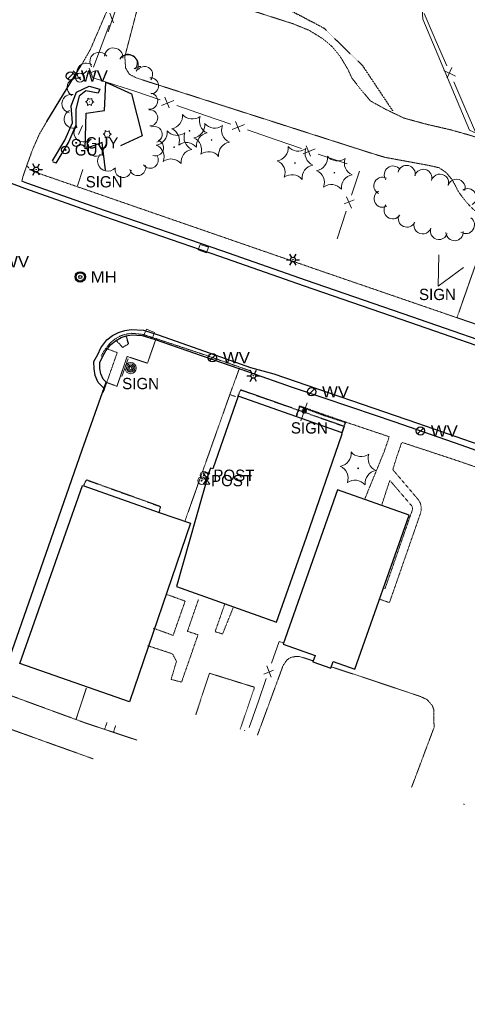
# Model space of a CAD drawing. Extents: x 386588 to 390135, y 96998 to 113606.
# Tile 23 of 93: x 388141 to 388332, y 98662 to 99081. Entities that reach past the tile are written whole.
import ezdxf
from ezdxf.enums import TextEntityAlignment as Align

# ---------------------------------------------------------------- set-up
doc = ezdxf.new("R2010")
doc.units = 0
doc.header["$MEASUREMENT"] = 0
for name, pattern in [('Wisdot1', [0.0625, 0.03125, -0.03125]), ('Wisdot3', [0.1875, 0.125, -0.0625]), ('Wisdot5', [0.1, 0.05, -0.05]), ('Wisdot6', [0.375, 0.125, -0.0625, 0.03125, -0.0625, 0.03125, -0.0625])]:
    doc.linetypes.add(name, pattern=pattern)
for name, color, linetype, lineweight in [('E_BLD', 241, 'Continuous', 25), ('E_BLD_HvyDash', 241, 'Wisdot3', 25), ('E_DRN', 40, 'Continuous', 15), ('E_DTM_BreakLines', 30, 'Continuous', 25), ('E_DTM_SlopeBottom', 3, 'Wisdot1', 25), ('E_DTM_SlopeTop', 3, 'Wisdot1', 25), ('E_DWY', 2, 'Wisdot3', 15), ('E_FEN_Generic', 40, 'Efen', 15), ('E_LAND_Vegetation', 3, 'Continuous', 15), ('E_LTG', 21, 'Continuous', 25), ('E_MISCPROP', 30, 'Continuous', 15), ('E_MISCPROP_Railing', 30, 'Continuous', 15), ('E_PATH_Sidewalk', 2, 'Wisdot5', 15), ('E_RDWY', 21, 'Continuous', 25), ('E_RDWY_AsphConc', 200, 'Continuous', 25), ('E_RDWY_C_and_G', 21, 'Continuous', 25), ('E_SGN', 21, 'Continuous', 15), ('E_SGN_Footing', 21, 'Wisdot5', 15), ('E_UTL_AG', 30, 'Continuous', 15), ('E_UTL_E', 1, 'Continuous', 15), ('E_UTL_EGuyWire', 200, 'Continuous', 25), ('E_UTL_SAN', 3, 'Continuous', 25), ('E_UTL_W', 5, 'Continuous', 25), ('E_UTL_WHydrant', 4, 'Continuous', 15), ('E_WAL', 40, 'Continuous', 25), ('E_WTR_FlowLine', 4, 'Wisdot6', 15)]:
    doc.layers.add(name, color=color, linetype=linetype, lineweight=lineweight)
doc.styles.add('Style-dot_font5', font='dot_font5.shx')
doc.linetypes.add('Efen', pattern='A,0.105,-0.0325,[20,dgnlstyle-ewdotudls.shx,S=0.000293,R=0,X=0,Y=0],-0.0325,0.105', length=0.275)

# ---------------------------------------------------------------- blocks, each defined once
blk = doc.blocks.new('MTR')
at = {"layer": 'E_UTL_AG', "flags": 128}
for points in [[(-3.8, 6.5), (3.8, 6.5), (0, 1.2)], [(-3.8, -6.5), (3.8, -6.5), (0, -1.2)]]:
    blk.add_lwpolyline(points, close=True, dxfattribs=at)
at = {"layer": 'E_UTL_AG'}
blk.add_ellipse((0, 0), major_axis=(2.5, 0), ratio=0.5, dxfattribs=at)
blk = doc.blocks.new('CTRE')
at = {"layer": 'E_LAND_Vegetation'}
blk.add_circle((0, 0), 0.223, dxfattribs=at)
for centre, start, end in [((-11.97, 8.96), 280.2067, 5.97162), ((1.81, 14.92), 220.21132, 305.97623), ((13.83, 5.89), 160.21133, 245.97624), ((-13.83, -5.9), 340.21132, 65.97623), ((-1.81, -14.93), 40.21133, 125.97624)]:
    blk.add_arc(centre, 7.87, start, end, dxfattribs=at)
at = {"layer": 'E_LAND_Vegetation', "extrusion": (0, 0, -1)}
blk.add_arc((-12.03, -9.04), 7.87, 354.07279, 79.74889, dxfattribs=at)
blk = doc.blocks.new('POLE')
at = {"layer": 'E_MISCPROP'}
for radius in [4.46, 3.35, 2.23, 1.12]:
    blk.add_circle((0, 0), radius, dxfattribs=at)
blk = doc.blocks.new('POST')
at = {"layer": 'E_MISCPROP'}
for radius in [4, 0.5]:
    blk.add_circle((0, 0), radius, dxfattribs=at)
at = {"layer": 'E_MISCPROP', "style": 'Style-dot_font5'}
blk.add_text('POST', height=12, dxfattribs=at).set_placement((10, 0), align=Align.MIDDLE_LEFT)
blk = doc.blocks.new('SIGN')
at = {"layer": 'E_SGN', "lineweight": 13, "style": 'Style-dot_font5'}
blk.add_text('SIGN', height=12, dxfattribs=at).set_placement((0, 0), align=Align.MIDDLE_CENTER)
blk = doc.blocks.new('INLET')
at = {"layer": 'E_DRN', "flags": 128}
blk.add_lwpolyline([(-7.5, 10), (7.5, 10), (7.5, 0), (-7.5, 0)], close=True, dxfattribs=at)
blk = doc.blocks.new('WV')
at = {"layer": 'E_UTL_W'}
blk.add_line((-2.83, -2.83), (2.83, 2.83), dxfattribs=at)
blk.add_circle((0, 0), 4, dxfattribs=at)
at = {"layer": 'E_UTL_W', "style": 'Style-dot_font5', "width": 1.111111}
blk.add_text('WV', height=10.8, dxfattribs=at).set_placement((10, 0), align=Align.MIDDLE_LEFT)
blk = doc.blocks.new('HYD')
at = {"layer": 'E_UTL_WHydrant'}
for p, q in [((-3.8, 3.8), (-8.3, 8.3)), ((3.8, 3.8), (8.3, 8.3))]:
    blk.add_line(p, q, dxfattribs=at)
for radius in [5.48, 0.42]:
    blk.add_circle((0, 0), radius, dxfattribs=at)
blk = doc.blocks.new('GUY')
at = {"layer": 'E_UTL_EGuyWire'}
for radius in [4, 0.5]:
    blk.add_circle((0, 0), radius, dxfattribs=at)
at = {"layer": 'E_UTL_EGuyWire', "style": 'Style-dot_font5'}
blk.add_text('GUY', height=12, dxfattribs=at).set_placement((10, 0), align=Align.MIDDLE_LEFT)
blk = doc.blocks.new('LPOL')
at = {"layer": 'E_LTG'}
for p, q in [((-4, 0), (-1.5, 0)), ((-0.75, 1.3), (-2, 3.46)), ((0.75, 1.3), (2, 3.46)), ((1.5, 0), (4, 0)), ((-2, -3.46), (-0.75, -1.3)), ((2, -3.46), (0.75, -1.3))]:
    blk.add_line(p, q, dxfattribs=at)
for radius in [1.5, 1.5, 1.5, 0.125]:
    blk.add_circle((0, 0), radius, dxfattribs=at)
blk = doc.blocks.new('SAMH')
at = {"layer": 'E_UTL_SAN'}
for radius in [5, 4, 1.5]:
    blk.add_circle((0, 0), radius, dxfattribs=at)
at = {"layer": 'E_UTL_SAN', "style": 'Style-dot_font5', "width": 1.111111}
blk.add_text('MH', height=10.8, dxfattribs=at).set_placement((10, 0), align=Align.MIDDLE_LEFT)

msp = doc.modelspace()

# ---------------------------------------------------------------- linework, layer by layer
at = {"layer": 'E_BLD'}
for p, q in [((388234.32, 98920.57), (388223.58, 98889.68)), ((388278.49, 98905), (388234.32, 98920.57)), ((388263.32, 98860.64), (388278.58, 98904.58)), ((388278.35, 98904.69), (388278.49, 98905)), ((388278.58, 98904.58), (388278.35, 98904.69)), ((388221.88, 98888.18), (388208.15, 98839.58)), ((388222.48, 98890.02), (388221.88, 98888.18)), ((388223.58, 98889.68), (388222.48, 98890.02)), ((388141.52, 98806.84), (388168.13, 98882.53)), ((388168.13, 98882.53), (388168.62, 98882.51)), ((388168.62, 98882.51), (388200.67, 98871.1)), ((388276.6, 98880.69), (388253.41, 98815.07)), ((388307.03, 98869.94), (388276.6, 98880.69)), ((388276.6, 98880.69), (388276.6, 98880.69)), ((388200.67, 98871.1), (388214, 98866.56)), ((388283.9, 98804.46), (388307.03, 98869.94)), ((388307.03, 98869.94), (388307.03, 98869.94)), ((388214, 98866.56), (388188.12, 98790.45)), ((388250.62, 98824.36), (388263.32, 98860.64)), ((388208.15, 98839.58), (388250.62, 98824.36)), ((388253.41, 98815.07), (388253.41, 98815.07)), ((388253.41, 98815.07), (388267.04, 98810.25)), ((388267.04, 98810.25), (388266.06, 98807.49)), ((388188.12, 98790.45), (388141.52, 98806.84)), ((388266.06, 98807.49), (388266.06, 98807.49)), ((388266.06, 98807.49), (388273.66, 98804.8)), ((388273.66, 98804.8), (388274.69, 98807.72)), ((388274.69, 98807.72), (388274.69, 98807.72)), ((388274.69, 98807.72), (388283.9, 98804.46))]:
    msp.add_line(p, q, dxfattribs=at)
at = {"layer": 'E_BLD_HvyDash', "flags": 128}
for points in [[(388182.46, 98944.31), (388185.2, 98941.36)], [(388185.2, 98941.36), (388187.72, 98942.92)], [(388187.72, 98942.92), (388186.75, 98946.11)], [(388234.32, 98920.57), (388235.37, 98923.35)], [(388235.37, 98923.35), (388279.38, 98907.82)], [(388279.38, 98907.82), (388278.49, 98905)], [(388168.62, 98882.51), (388169.8, 98885.02)], [(388169.8, 98885.02), (388201.23, 98873.67)], [(388201.23, 98873.67), (388200.67, 98871.1)]]:
    msp.add_lwpolyline(points, dxfattribs=at)
at = {"layer": 'E_DTM_BreakLines'}
msp.add_lwpolyline([(388177.89, 99016.86), (388176.54, 99028.6), (388169.32, 99025.92), (388169.62, 99041.11), (388177.5, 99042.21), (388178.05, 99054.26), (388189.01, 99049.34), (388193.53, 99031.38), (388184.32, 99027.14)], dxfattribs=at)
msp.add_lwpolyline([(388177.89, 99016.86), (388176.54, 99028.6), (388169.32, 99025.92), (388169.62, 99041.11), (388177.5, 99042.21), (388178.05, 99054.26), (388189.01, 99049.34), (388193.53, 99031.38), (388184.32, 99027.14)], dxfattribs=at)
at = {"layer": 'E_DTM_SlopeBottom', "flags": 128}
for points in [[(388260.4, 98916.39), (388258.92, 98912.16)], [(388271.26, 98912.54), (388260.4, 98916.39)], [(388280.03, 98909.48), (388271.26, 98912.54)], [(388278.54, 98905.03), (388280.03, 98909.48)]]:
    msp.add_lwpolyline(points, dxfattribs=at)
at = {"layer": 'E_DTM_SlopeTop', "color": 3, "linetype": 'Wisdot1', "lineweight": 25, "flags": 128}
msp.add_lwpolyline([(388180.41, 99172.74), (388190.1, 99157.6), (388194.71, 99138.71), (388197.74, 99116.73), (388215.75, 99100.18), (388244.01, 99091.35), (388270.72, 99077.32), (388287.19, 99061.27), (388299.98, 99042.08)], dxfattribs=at)
at = {"layer": 'E_DTM_SlopeTop', "flags": 128}
msp.add_lwpolyline([(388278.48, 98905.05), (388279.9, 98909.42), (388271.21, 98912.21), (388260.48, 98916.16), (388259.08, 98912.06)], dxfattribs=at)
at = {"layer": 'E_DWY', "flags": 128}
for points in [[(388354.68, 99024.54), (388333.29, 99031.53), (388324.69, 99033.96), (388314.33, 99036.35), (388304.84, 99038.94), (388297.32, 99042.53), (388290.59, 99046.24), (388286.25, 99051.35), (388282.67, 99056), (388280.81, 99059.96), (388277.7, 99065.15), (388274.29, 99069.37), (388270.36, 99072.69), (388264.59, 99076.25), (388257.71, 99079.08), (388225.56, 99089.37), (388219.17, 99091.29), (388215.79, 99092.82), (388212.84, 99094.59), (388209.97, 99096.15), (388206.83, 99097.33), (388203.29, 99097.98), (388199.94, 99097.98), (388196.22, 99095.84), (388192.7, 99090.44), (388186.12, 99065.09), (388186.44, 99060.23), (388188.06, 99057.64), (388191.08, 99056.02), (388290.27, 99024.22), (388296.74, 99022.23), (388314.95, 99018.9), (388319.76, 99017.83), (388322.66, 99015.83), (388325.18, 99012.94), (388326.5, 99010.54), (388327.92, 99007.72), (388330, 99004.87), (388332.06, 99002.38), (388334.48, 98999.92), (388337.3, 98997.99), (388340.7, 98996.09), (388341.18, 98995.47), (388341.6, 98994.62), (388327.34, 98953.99), (388368.09, 98940.1), (388370.96, 98938.61), (388371.9, 98936.48), (388372.11, 98934.31), (388371.31, 98932.43)], [(388167.44, 99061.15), (388171.44, 99068.12), (388180.73, 99089.75)], [(388142.34, 99012.12), (388142.84, 99014.26), (388144.13, 99017.97), (388146.88, 99025.5), (388149.77, 99032.11), (388152.94, 99037.5)], [(388178.25, 98926.51), (388182.76, 98924.78), (388187.12, 98937.51), (388195.73, 98934.64), (388199.23, 98944.66)], [(388234.87, 98932.54), (388231.01, 98921.96), (388211.66, 98867.36)], [(388242.5, 98776.3), (388253.42, 98805.95), (388254.91, 98808.18), (388256.34, 98809.27), (388258.44, 98809.79), (388260.5, 98809.8), (388266.21, 98807.91)], [(388273.87, 98805.41), (388287.33, 98801.01), (388311.92, 98792.75), (388314.63, 98791.47), (388316.83, 98788.99), (388317.53, 98787.14), (388317.59, 98779.56), (388308.08, 98754.22)], [(388216.29, 98785.04), (388222.09, 98802.68), (388241.28, 98796.72), (388235.14, 98778.78)], [(388165.35, 98782.99), (388169.82, 98796.44)], [(388191.21, 98774.26), (388170.12, 98781.24), (388132.19, 98795.15)], [(388172.63, 98766.27), (388127.79, 98782.36)]]:
    msp.add_lwpolyline(points, dxfattribs=at)
at = {"layer": 'E_FEN_Generic', "color": 40, "linetype": 'Efen', "lineweight": 15, "flags": 128}
for points in [[(388191.95, 99113.98), (388179.04, 99075.64)], [(388347.07, 99027.36), (388332.73, 99033.83), (388312.8, 99081.08), (388312.33, 99089.45)]]:
    msp.add_lwpolyline(points, dxfattribs=at)
at = {"layer": 'E_LAND_Vegetation'}
for centre in [(388171.19, 99045.87, 1608.86), (388178.63, 99032.11, 1608.66)]:
    msp.add_circle(centre, 0.0366, dxfattribs=at)
for centre, radius, start, end in [((388181.33, 99064.87), 3.94, 353.642, 173.642), ((388175.22, 99063.03), 3.94, 35.2483, 215.2483), ((388187.51, 99061.53), 4.33, 323.6628, 143.6628), ((388187.45, 99062.22), 3.94, 323.6628, 143.6628), ((388169.7, 99058.41), 3.94, 54.1649, 234.1649), ((388192.78, 99056.97), 3.94, 88.0524, 132.2721), ((388194.52, 99057.48), 3.44, 320.0171, 140.0171), ((388165.52, 99052.02), 3.94, 60.9827, 240.9827), ((388197.04, 99052.7), 3.44, 273.7135, 93.7135), ((388163.3, 99045.1), 3.94, 77.924, 257.924), ((388171.27, 99048.33, 1608.86), 1.29, 225.2113, 310.9762), ((388173.37, 99047.03, 1608.86), 1.29, 165.2113, 250.9762), ((388196.66, 99046.19), 3.44, 262.1261, 82.1261), ((388169.02, 99044.7, 1608.86), 1.29, 345.2113, 70.9762), ((388171.11, 99043.4, 1608.86), 1.29, 45.2113, 130.9762), ((388173.28, 99044.56, 1608.86), 1.29, 105.2018, 190.9838), ((388164.26, 99038.57), 3.94, 114.641, 294.641), ((388196.65, 99039.05), 3.44, 272.4754, 92.4754), ((388168.44, 99032.72), 3.94, 133.0076, 313.0076), ((388198.59, 99032.02), 3.44, 289.2487, 109.2487), ((388176.46, 99030.95, 1608.66), 1.29, 345.2113, 70.9762), ((388178.55, 99029.64, 1608.66), 1.29, 45.2113, 130.9762), ((388178.71, 99034.57, 1608.66), 1.29, 225.2113, 310.9762), ((388180.73, 99030.8, 1608.66), 1.29, 105.2018, 190.9838), ((388180.81, 99033.27, 1608.66), 1.29, 165.2113, 250.9762), ((388173.91, 99026.63), 3.94, 122.3303, 302.3303), ((388199.16, 99026.34), 3.44, 251.0064, 71.0064), ((388178.89, 99020.67), 4.33, 137.7214, 317.7214), ((388196.89, 99021.05), 3.44, 216.2925, 36.2925), ((388191.58, 99017.9), 3.44, 194.5123, 14.5123), ((388300.12, 99014.87), 3.7, 36.4556, 216.4556), ((388305.92, 99015.14), 3.7, 347.6291, 167.6291), ((388185.38, 99017.07), 3.44, 175.6203, 355.6203), ((388295.72, 99010.16), 3.7, 62.456, 242.456), ((388313.02, 99013.47), 3.7, 344.0719, 164.0719), ((388320.11, 99011.44), 3.7, 342.681, 162.681), ((388327.17, 99009.23), 3.7, 342.681, 162.681), ((388295.79, 99004.66), 3.7, 118.5039, 298.5039), ((388331.84, 99005.24), 3.7, 302.9616, 122.9616), ((388300.05, 98999.77), 3.7, 143.4833, 323.4833), ((388306.08, 98996.23), 3.7, 155.6986, 335.6986), ((388331.1, 98993.49), 3.7, 235.561, 55.561), ((388312.71, 98993.33), 3.7, 161.5033, 341.5033), ((388319.73, 98990.97), 3.7, 161.5033, 341.5033), ((388326.32, 98990.46), 3.7, 183.7207, 3.7207)]:
    msp.add_arc(centre, radius, start, end, dxfattribs=at)
at = {"layer": 'E_LAND_Vegetation', "extrusion": (0, 0, -1)}
for centre in [(-388169.1, 99047.17, -1608.86), (-388176.54, 99033.41, -1608.66)]:
    msp.add_arc(centre, 1.29, 168.9999, 254.812, dxfattribs=at)
at = {"layer": 'E_MISCPROP_Railing'}
for p, q in [((388179.72, 99083.6), (388181.27, 99079.47)), ((388171, 99060.24), (388172.55, 99056.11)), ((388325.17, 99060.5), (388323.12, 99056.14)), ((388173.66, 99059.08), (388170.13, 99057.73)), ((388321.71, 99059.21), (388326.77, 99056.79)), ((388203.07, 99047.81), (388204.92, 99043.35)), ((388201.69, 99044.37), (388206.9, 99046.5)), ((388231.78, 99034.07), (388237, 99036.19)), ((388233.16, 99037.5), (388235.01, 99033.04)), ((388261.88, 99023.76), (388267.09, 99025.89)), ((388263.26, 99027.2), (388265.11, 99022.74)), ((388280.33, 99005.5), (388282.43, 99000.55)), ((388283.63, 99004.22), (388279.4, 99002.4)), ((388245.26, 98802.3), (388249.33, 98803.96)), ((388248.38, 98801.03), (388246.47, 98805.78)), ((388237.12, 98778.11), (388236.98, 98778.47)), ((388330.37, 98746.72), (388330.21, 98747.11))]:
    msp.add_line(p, q, dxfattribs=at)
at = {"layer": 'E_MISCPROP_Railing', "flags": 128}
for points in [[(388313.4, 99083.42), (388318.51, 99071.6)], [(388179.48, 99078.51), (388175.94, 99069.02)], [(388175.94, 99069.02), (388172.82, 99060.67)], [(388318.51, 99071.6), (388323, 99061.21)], [(388172.7, 99056.09), (388182.34, 99052.96)], [(388182.34, 99052.96), (388190.32, 99050.36)], [(388325.98, 99054.33), (388331.09, 99042.52)], [(388190.32, 99050.36), (388201.08, 99046.68)], [(388208.19, 99044.25), (388220.42, 99040.06)], [(388220.42, 99040.06), (388231.17, 99036.38)], [(388331.09, 99042.52), (388335.34, 99032.7), (388335.93, 99032.49)], [(388238.28, 99033.94), (388250.51, 99029.75)], [(388250.51, 99029.75), (388261.27, 99026.07)], [(388268.38, 99023.64), (388280.61, 99019.45)], [(388285.9, 99016.43), (388282.53, 99006.11)], [(388280.3, 98999.29), (388276.46, 98987.56)], [(388248.52, 98806.94), (388251.74, 98816.2), (388253.61, 98815.63)], [(388242.89, 98790.73), (388246.28, 98800.49)], [(388239.03, 98779.63), (388242.89, 98790.73)]]:
    msp.add_lwpolyline(points, dxfattribs=at)
at = {"layer": 'E_PATH_Sidewalk', "flags": 128}
for points in [[(388144.44, 99018.82), (388145.63, 99017.28), (388147.45, 99016.14), (388179.23, 99005.14)], [(388327.34, 98953.99), (388271.03, 98973.37), (388179.23, 99005.14)], [(388176.94, 98922.11), (388182.86, 98939.14), (388178.81, 98940.67)], [(388230.77, 98921.28), (388233.23, 98920.43)], [(388280.06, 98909.57), (388280.11, 98909.55), (388298.46, 98903.37), (388298.32, 98902.65), (388298.33, 98902.64), (388296.29, 98896.74)], [(388301.82, 98895.01), (388303.72, 98900.52), (388303.71, 98900.64), (388303.91, 98900.95), (388327.01, 98893.33), (388352.03, 98884.73), (388373.15, 98877.13), (388386.78, 98872.35), (388385.18, 98867.52), (388400.95, 98861.7), (388401.23, 98863.92), (388390.64, 98867.77), (388391.5, 98870.94), (388416.44, 98862.55), (388442.27, 98853.42), (388467.48, 98844.91), (388470.13, 98843.95), (388472.02, 98842.76), (388472.02, 98842.76), (388472.99, 98841.81), (388472.99, 98841.81), (388474.71, 98839.42), (388474.71, 98839.42), (388475.33, 98838.22), (388475.33, 98838.22), (388475.88, 98836.62), (388475.88, 98836.62), (388476.12, 98835.5), (388476.12, 98835.5), (388476.18, 98834.78), (388476.18, 98834.78), (388476.17, 98832.25), (388476.17, 98832.25), (388475.97, 98830.48), (388475.97, 98830.48), (388475.3, 98827.96), (388475.3, 98827.96), (388475.01, 98827.12)], [(388296.29, 98896.74), (388288.06, 98876.64)], [(388301.82, 98895.01), (388300.07, 98889.34), (388310.9, 98876.55), (388311.74, 98875.18), (388312.15, 98873.31), (388312.06, 98871.79), (388311.72, 98870.4), (388298.64, 98832.75), (388294.41, 98834.2)], [(388296.1, 98839), (388296.78, 98838.74), (388308.46, 98872.41), (388308.46, 98873.17), (388308.23, 98873.77), (388298.8, 98884.76), (388295.27, 98874.09)], [(388195.71, 98814.46), (388206.4, 98810.93), (388208.07, 98807.77), (388205.83, 98800.09), (388210.22, 98798.86), (388217.24, 98819.07), (388212.74, 98820.53), (388217.46, 98834.15)], [(388203.5, 98836.38), (388211.76, 98833.39), (388206.65, 98818.8), (388198.33, 98821.82)], [(388228.64, 98832.23), (388224.52, 98820.4), (388227.67, 98819.37), (388232.32, 98830.93)], [(388177.52, 98778.79), (388178.58, 98781.84)], [(388181.3, 98777.54), (388182.23, 98780.55)]]:
    msp.add_lwpolyline(points, dxfattribs=at)
at = {"layer": 'E_RDWY', "flags": 128}
for points in [[(388177.25, 98997.1), (388143.6, 99008.98), (388134.58, 99012.33), (388124.35, 99017.01), (388089.72, 99033.08), (388050.32, 99051.11), (388013.93, 99067.99), (387976.52, 99085.15), (387955.6, 99094.87), (387947.09, 99098.29), (387935.44, 99102.4), (387900.97, 99113.85), (387883.04, 99120.21), (387872.51, 99123.99)], [(388177.85, 98999.54), (388144.45, 99011.33), (388142.34, 99012.12)], [(388536.46, 98872.83), (388494.77, 98887.21), (388468.01, 98896.33), (388429.62, 98909.64), (388403.38, 98918.71), (388353.1, 98936.06), (388307.27, 98952.02), (388262.57, 98967.41), (388226.51, 98980.06), (388177.25, 98997.1)], [(388371.14, 98932.48), (388353.92, 98938.43), (388308.09, 98954.38), (388263.39, 98969.77), (388227.34, 98982.42), (388177.85, 98999.54)], [(388177.22, 98924.03), (388174.75, 98926.41), (388173.44, 98929.43), (388173.05, 98932.18), (388173.01, 98935.33), (388174.7, 98938.37)], [(388085.68, 98661.78), (388125.55, 98775.84), (388133.24, 98798.2), (388150.39, 98847.21), (388167.92, 98897.72), (388178.25, 98926.51), (388176.85, 98927.86), (388175.87, 98930.12), (388175.55, 98932.37), (388175.51, 98934.9), (388176.65, 98937.3)], [(388239.59, 98932.87), (388249.54, 98930.15), (388310.57, 98909.16), (388346.45, 98896.64), (388390.61, 98881.23), (388434.54, 98865.96), (388470.68, 98853.86), (388474.62, 98852.57), (388478.52, 98850.12), (388481.16, 98847.4), (388483.71, 98843.41), (388484.9, 98839.58), (388485.02, 98835.9), (388484.81, 98833.23), (388482.92, 98827.02), (388473.62, 98800.13), (388458.33, 98756.29), (388452.34, 98739.12), (388441.86, 98709.18)]]:
    msp.add_lwpolyline(points, dxfattribs=at)
at = {"layer": 'E_RDWY_AsphConc'}
msp.add_line((388188.76, 98948.98, 1607.35), (388188.76, 98948.98, 1607.35), dxfattribs=at)
msp.add_lwpolyline([(388152.94, 99037.5), (388160.01, 99049.16), (388167.44, 99061.15)], dxfattribs=at)
at = {"layer": 'E_RDWY_AsphConc', "flags": 128}
msp.add_lwpolyline([(388262.75, 98914.91), (388262.32, 98914.92), (388261.99, 98914.65), (388261.99, 98914.65), (388261.99, 98914.05), (388262.52, 98913.75), (388262.52, 98913.75), (388262.99, 98913.98), (388263.1, 98914.5)], close=True, dxfattribs=at)
msp.add_lwpolyline([(388262.75, 98914.91), (388262.75, 98914.91)], dxfattribs=at)
at = {"layer": 'E_RDWY_C_and_G'}
for p, q in [((388178.52, 98944.58, 1607.41), (388180.87, 98946.38, 1607.4)), ((388180.87, 98946.38, 1607.4), (388183.5, 98947.75, 1607.38)), ((388183.5, 98947.75, 1607.38), (388186.08, 98948.57, 1607.37)), ((388183.5, 98947.75, 1607.38), (388183.5, 98947.75, 1607.38)), ((388184.53, 98945.53, 1607.42), (388186.69, 98946.29, 1607.62)), ((388186.08, 98948.57, 1607.37), (388188.76, 98948.98, 1607.35)), ((388186.69, 98946.29, 1607.62), (388188.93, 98946.72, 1607.82)), ((388188.76, 98948.98, 1607.35), (388194.1, 98948.66, 1607.34)), ((388188.93, 98946.72, 1607.82), (388188.93, 98946.72, 1607.82)), ((388188.93, 98946.72, 1607.82), (388193.47, 98946.44, 1607.69)), ((388193.47, 98946.44, 1607.69), (388199.06, 98944.66, 1607.67)), ((388194.1, 98948.66, 1607.34), (388200.27, 98946.64, 1607.28)), ((388200.27, 98946.64, 1607.28), (388219.96, 98939.7, 1607.61)), ((388175.86, 98941.16, 1607.58), (388178.52, 98944.58, 1607.41)), ((388178, 98939.83, 1607.77), (388179.97, 98942.5, 1607.87)), ((388179.97, 98942.5, 1607.87), (388182.11, 98944.22, 1607.65)), ((388182.11, 98944.22, 1607.65), (388184.53, 98945.53, 1607.42)), ((388184.17, 98946.2, 1607.38), (388184.17, 98946.2, 1607.38)), ((388184.53, 98945.53, 1607.42), (388184.53, 98945.53, 1607.42)), ((388199.06, 98944.66, 1607.67), (388219.42, 98937.62, 1607.54)), ((388174.7, 98938.37, 1607.54), (388175.86, 98941.16, 1607.58)), ((388176.65, 98937.3, 1607.59), (388178, 98939.83, 1607.77)), ((388219.96, 98939.7, 1607.61), (388239.59, 98932.87, 1607.55)), ((388219.42, 98937.62, 1607.54), (388238.76, 98931.02, 1607.87))]:
    msp.add_line(p, q, dxfattribs=at)
at = {"layer": 'E_RDWY_C_and_G', "flags": 128}
msp.add_lwpolyline([(388238.76, 98931.02), (388257.29, 98924.49), (388282.45, 98915.97), (388300.97, 98909.64), (388328.96, 98899.94), (388352.46, 98891.58)], dxfattribs=at)
at = {"layer": 'E_SGN'}
for p, q in [((388319.66, 98980.72), (388319.29, 98967.36)), ((388319.29, 98967.36), (388330.07, 98975.35)), ((388184.78, 98928.94), (388187.51, 98936.5)), ((388260.92, 98910.15), (388263.64, 98917.72))]:
    msp.add_line(p, q, dxfattribs=at)
msp.add_lwpolyline([(388168.28, 99017.07), (388165.95, 99010.14)], dxfattribs=at)
at = {"layer": 'E_SGN_Footing', "flags": 128}
for points in [[(388187.87, 98933.19), (388187.33, 98932.63)], [(388187.33, 98932.63), (388187.36, 98931.78)], [(388187.33, 98932.63), (388187.33, 98932.63)], [(388187.36, 98931.78), (388188.02, 98931.24)], [(388188.65, 98933.22), (388187.87, 98933.19)], [(388188.02, 98931.24), (388188.79, 98931.33)], [(388188.02, 98931.24), (388188.02, 98931.24)], [(388188.65, 98933.22), (388188.65, 98933.22)], [(388189.23, 98932.7), (388188.65, 98933.22)], [(388188.79, 98931.33), (388189.28, 98931.93)], [(388189.28, 98931.93), (388189.23, 98932.7)], [(388261.99, 98915.28), (388261.45, 98914.72)], [(388261.45, 98914.72), (388261.48, 98913.87)], [(388261.48, 98913.87), (388262.13, 98913.33)], [(388262.77, 98915.31), (388261.99, 98915.28)], [(388262.13, 98913.33), (388262.9, 98913.42)], [(388263.34, 98914.79), (388262.77, 98915.31)], [(388262.9, 98913.42), (388263.4, 98914.02)], [(388263.4, 98914.02), (388263.34, 98914.79)]]:
    msp.add_lwpolyline(points, dxfattribs=at)
at = {"layer": 'E_UTL_E'}
msp.add_lwpolyline([(388168.06, 99035.8), (388166.47, 99031.99), (388166.47, 99031.99)], dxfattribs=at)
msp.add_lwpolyline([(388168.06, 99035.8), (388166.47, 99031.99), (388166.47, 99031.99)], dxfattribs=at)
at = {"layer": 'E_WAL'}
msp.add_lwpolyline([(388155.37, 99020.7), (388160.67, 99029.58), (388163.83, 99036.92), (388163.34, 99044.14), (388165.51, 99049.97), (388170.94, 99052.48), (388175.55, 99051.22), (388174.84, 99049.61), (388169.58, 99050.56), (388166.73, 99048.24), (388165.3, 99042.71), (388165.28, 99035.91), (388162.33, 99028.93), (388156.85, 99019.77), (388155.51, 99020.38)], dxfattribs=at)
msp.add_lwpolyline([(388155.37, 99020.7), (388160.67, 99029.58), (388163.83, 99036.92), (388163.34, 99044.14), (388165.51, 99049.97), (388170.94, 99052.48), (388175.55, 99051.22), (388174.84, 99049.61), (388169.58, 99050.56), (388166.73, 99048.24), (388165.3, 99042.71), (388165.28, 99035.91), (388162.33, 99028.93), (388156.85, 99019.77), (388155.51, 99020.38)], dxfattribs=at)
at = {"layer": 'E_WTR_FlowLine'}
for p, q in [((388184.17, 98946.2, 1607.38), (388186.48, 98946.99, 1607.37)), ((388186.48, 98946.99, 1607.37), (388188.88, 98947.37, 1607.36)), ((388188.88, 98947.37, 1607.36), (388188.88, 98947.37, 1607.36)), ((388188.88, 98947.37, 1607.36), (388193.52, 98946.92, 1607.26)), ((388193.52, 98946.92, 1607.26), (388199.4, 98945.08, 1607.31)), ((388177.43, 98940.1, 1607.48), (388179.59, 98942.91, 1607.37)), ((388179.59, 98942.91, 1607.37), (388181.71, 98944.79, 1607.38)), ((388181.71, 98944.79, 1607.38), (388184.17, 98946.2, 1607.38)), ((388199.4, 98945.08, 1607.31), (388219.55, 98938.38, 1607.48)), ((388176.07, 98937.7, 1607.54), (388177.43, 98940.1, 1607.48)), ((388219.55, 98938.38, 1607.48), (388239.2, 98931.49, 1607.54))]:
    msp.add_line(p, q, dxfattribs=at)

# ---------------------------------------------------------------- block references
at = {"layer": 'E_DRN', "xscale": 0.25, "yscale": 0.25, "zscale": 0.25}
for p, rotation in [((388219.88, 98984.6, 1606.88), 161.5390498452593), ((388196.13, 98946.12, 1606.9), 338.4874011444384)]:
    msp.add_blockref('INLET', p, dxfattribs=dict(at, rotation=rotation))
at = {"layer": 'E_LAND_Vegetation', "xscale": 0.7108526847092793, "yscale": 0.7108526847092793, "zscale": 0.7108526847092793}
for p in [(388213.59, 99033.56), (388223.02, 99029.66), (388207.05, 99026.58), (388258.49, 99019.87), (388275.22, 99015.71), (388285.3, 98889.88)]:
    msp.add_blockref('CTRE', p, dxfattribs=at)
at = {"layer": 'E_LTG', "xscale": 0.692840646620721, "yscale": 0.692840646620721, "zscale": 0.692840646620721}
for p in [(388148.4, 99017.07, 1607.98), (388257.61, 98978.69, 1607.61), (388240.75, 98929.28, 1607.65)]:
    msp.add_blockref('LPOL', p, dxfattribs=at)
at = {"layer": 'E_MISCPROP'}
for name, p, xscale, yscale, zscale in [('POLE', (388188.59, 98932.56), 0.5377037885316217, 0.5377037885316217, 0.5377037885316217), ('POST', (388219.75, 98886.95), 0.3999999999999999, 0.3999999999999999, 0.3999999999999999), ('POST', (388218.78, 98884.67), 0.3999999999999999, 0.3999999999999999, 0.3999999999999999)]:
    msp.add_blockref(name, p, dxfattribs=dict(at, xscale=xscale, yscale=yscale, zscale=zscale))
at = {"layer": 'E_SGN', "xscale": 0.3999999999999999, "yscale": 0.3999999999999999, "zscale": 0.3999999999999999}
for p in [(388177.31, 99011.85), (388319.04, 98963.9), (388192.83, 98925.98), (388264.58, 98907.09)]:
    msp.add_blockref('SIGN', p, dxfattribs=at)
at = {"layer": 'E_UTL_AG', "xscale": 0.3695150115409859, "yscale": 0.3695150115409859, "zscale": 0.3695150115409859}
msp.add_blockref('MTR', (388220.85, 98885.56), dxfattribs=at)
at = {"layer": 'E_UTL_EGuyWire', "xscale": 0.3999999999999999, "yscale": 0.3999999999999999, "zscale": 0.3999999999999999}
for p in [(388165.49, 99028.42, 1601.04), (388160.84, 99025.4, 1608.71)]:
    msp.add_blockref('GUY', p, dxfattribs=at)
at = {"layer": 'E_UTL_SAN', "xscale": 0.4444444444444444, "yscale": 0.4444444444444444, "zscale": 0.4444444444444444}
msp.add_blockref('SAMH', (388167.17, 98971.36, 1607.85), dxfattribs=at)
at = {"layer": 'E_UTL_W', "xscale": 0.4444444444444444, "yscale": 0.4444444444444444, "zscale": 0.4444444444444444}
for p in [(388162.98, 99056.85, 1609.34), (388129.49, 98977.86, 1607.85), (388223.36, 98936.97, 1606.89), (388265.52, 98922.46, 1607.19), (388311.79, 98905.8, 1608)]:
    msp.add_blockref('WV', p, dxfattribs=at)
at = {"layer": 'E_UTL_WHydrant', "xscale": 0.3477624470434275, "yscale": 0.3477624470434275, "zscale": 0.3477624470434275}
msp.add_blockref('HYD', (388167.01, 99056.16, 1608.99), dxfattribs=at)

doc.saveas('drawing.dxf')
